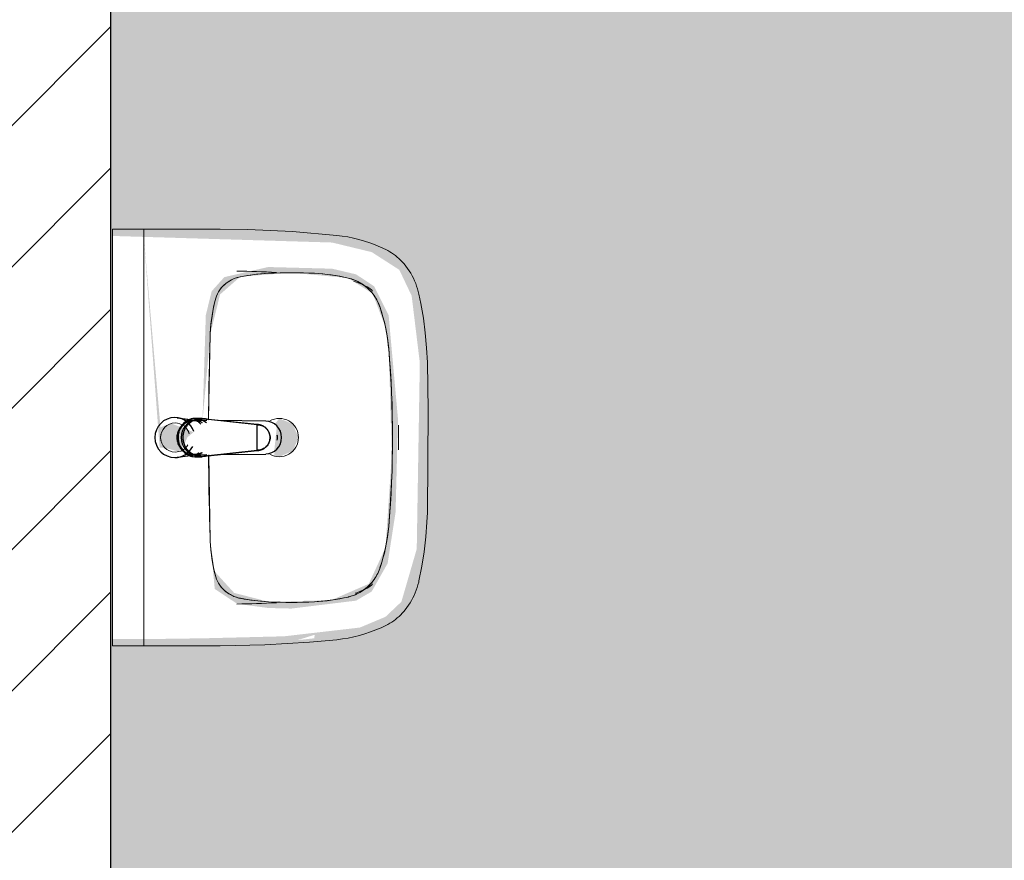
# Model space of a CAD drawing. Header units: millimetres. Extents: x 16156 to 109545, y -1019 to 113498.
# Tile 15 of 50: x 48154 to 49335, y 45226 to 46235. Entities that reach past the tile are written whole.
import ezdxf

# ---------------------------------------------------------------- set-up
doc = ezdxf.new("R2010")
doc.units = ezdxf.units.MM
for name, color, linetype, lineweight in [('A--A2__Ruwbouw', 8, 'Continuous', 15), ('A--AR9__AlgVoorz', 1, 'Continuous', 9), ('A--L22__Binnenwanden', 2, 'Continuous', 9), ('A--L74__VasteSanitaireVoorz', 1, 'Continuous', 9), ('A--LR9__AlgVoorz', 7, 'Continuous', 9)]:
    doc.layers.add(name, color=color, linetype=linetype, lineweight=lineweight)

# ---------------------------------------------------------------- blocks, each defined once
blk = doc.blocks.new('74_PF_wastafel 50x38_sphinx300_un - 74_PF_wastafel 50x38_sphinx300_un-V16-DO-Begane grond - Nieuwe situatie - Brandcompartimentering')
at = {"layer": 'A--L74__VasteSanitaireVoorz'}
for p, q in [((242.8, 0), (247.2, 0)), ((247.2, 0), (250, 0)), ((-250, 0), (-250, -37.5)), ((-242, 0), (-250, 0)), ((-250, 0), (-247.2, 0)), ((-247.2, 0), (-242.8, 0)), ((242, 0), (-242, 0)), ((250, 0), (242, 0)), ((250, -37.5), (250, 0)), ((-250, -37.5), (-250, -129)), ((-250, -37.5), (-241, -37.5)), ((-250, -37.5), (-242, -37.5)), ((-242, -37.5), (242, -37.5)), ((242, -37.5), (250, -37.5)), ((250, -129), (250, -37.5)), ((-124.1, -117.2), (-20.7, -115.6)), ((21.7, -115.1), (124.1, -117.2))]:
    blk.add_line(p, q, dxfattribs=at)
at = {"layer": 'A--L74__VasteSanitaireVoorz', "lineweight": 25}
for p, q in [((-21, -99.7), (-23.8, -77.6)), ((23.8, -77.6), (21, -99.7)), ((-23, -98.5), (-23, -107.4)), ((-23, -98.5), (-21.6, -106)), ((-20, -98.6), (-23, -98.5)), ((-20.7, -113.1), (-21, -99.6)), ((-20.8, -101.2), (-20.6, -113)), ((23, -98.5), (20, -98.6)), ((20.6, -113.2), (20.8, -101.2)), ((21, -99.6), (20.7, -113.2)), ((23, -107.4), (23, -98.5)), ((-21.8, -114.8), (-15.5, -173.4)), ((15.5, -173.4), (21.8, -114.8)), ((-20.5, -126.4), (-19.8, -183.7)), ((19.7, -183.7), (20.4, -126.7)), ((-15.3, -173.4), (0, -173.4)), ((-15.2, -173.4), (15.2, -173.4)), ((0, -173.4), (15.3, -173.4))]:
    blk.add_line(p, q, dxfattribs=at)
at = {"layer": 'A--L74__VasteSanitaireVoorz', "flags": 128}
for points in [[(250, -37.5), (249.7, -37.5), (248.8, -37.5), (247.4, -37.5), (245.5, -37.5), (243.3, -37.5), (241, -37.5)], [(-167.2, -123.7), (-159.8, -121.9), (-152.4, -120.3), (-145, -119.1), (-137.5, -118.1), (-129.9, -117.5), (-124.1, -117.2)], [(124.1, -117.2), (131.7, -117.6), (139.2, -118.3), (146.7, -119.4), (154.2, -120.7), (161.6, -122.3), (167.2, -123.7)], [(-250, -129), (-248.9, -182.6), (-245.7, -236.1), (-242.7, -269.1)], [(-193, -153.2), (-192.7, -151.6), (-192.3, -150.1), (-191.8, -148.6), (-191.3, -147.1), (-190.7, -145.6), (-190.1, -144.1), (-189.4, -142.7), (-188.6, -141.3), (-187.8, -139.9), (-187, -138.6), (-186.1, -137.3), (-185.1, -136), (-184.1, -134.8), (-183, -133.6), (-181.9, -132.5), (-180.8, -131.4), (-179.6, -130.3), (-178.3, -129.3), (-177.1, -128.5)], [(177.1, -128.5), (178.4, -129.4), (179.6, -130.4), (180.8, -131.5), (182, -132.6), (183.1, -133.7), (184.2, -134.9), (185.2, -136.1), (186.1, -137.4), (187, -138.7), (187.9, -140), (188.7, -141.4), (189.4, -142.8), (190.1, -144.2), (190.8, -145.7), (191.3, -147.2), (191.9, -148.7), (192.3, -150.2), (192.7, -151.8), (193, -153.2)], [(242.7, -269.1), (247.2, -215.7), (249.6, -162.1), (250, -129)], [(-197.2, -187.1), (-196.5, -177.3), (-195.4, -167.6), (-193.9, -157.9), (-193, -153.2)], [(193, -153.2), (194.7, -162.8), (196, -172.5), (196.9, -182.3), (197.2, -187.1)], [(-197.2, -242.1), (-197.9, -221.1), (-197.7, -200.1), (-197.2, -187.1)], [(197.2, -187.1), (197.9, -208), (197.7, -229), (197.2, -242.1)], [(-191.5, -282.5), (-193.4, -273.3), (-195, -264.1), (-196.2, -254.8), (-197, -245.4), (-197.2, -242.1)], [(197.2, -242.1), (196.5, -251.4), (195.4, -260.7), (194, -270), (192.2, -279.2), (191.5, -282.5)], [(-242.7, -269.1), (-241.8, -276), (-240.7, -282.8), (-239.3, -289.5), (-237.6, -296.2), (-235.7, -302.8), (-233.4, -309.4), (-231, -315.8), (-228.3, -322.2), (-225.6, -327.8)], [(225.6, -327.8), (228.5, -321.6), (231.2, -315.2), (233.7, -308.8), (235.8, -302.2), (237.8, -295.6), (239.4, -288.9), (240.8, -282.1), (241.9, -275.3), (242.7, -269.1)], [(-157.2, -320.6), (-159.2, -319.8), (-161.1, -319), (-163.1, -318.1), (-164.9, -317.2), (-166.8, -316.1), (-168.6, -315), (-170.3, -313.9), (-172, -312.6), (-173.7, -311.3), (-175.3, -309.9), (-176.8, -308.5), (-178.3, -307), (-179.8, -305.4), (-181.1, -303.8), (-182.4, -302.1), (-183.6, -300.4), (-184.8, -298.6), (-185.9, -296.8), (-186.9, -295), (-187.8, -293.1), (-188.7, -291.1), (-189.5, -289.2), (-190.2, -287.2), (-190.8, -285.2), (-191.3, -283.1), (-191.5, -282.5)], [(191.5, -282.5), (191, -284.5), (190.4, -286.6), (189.7, -288.6), (188.9, -290.5), (188.1, -292.5), (187.2, -294.4), (186.2, -296.2), (185.1, -298.1), (184, -299.9), (182.8, -301.6), (181.5, -303.3), (180.2, -304.9), (178.8, -306.5), (177.3, -308), (175.8, -309.5), (174.2, -310.9), (172.6, -312.2), (170.9, -313.5), (169.1, -314.7), (167.3, -315.8), (165.5, -316.9), (163.6, -317.8), (161.7, -318.8), (159.8, -319.6), (157.8, -320.3), (157.2, -320.6)], [(-225.6, -327.8), (-224.3, -330.3), (-222.9, -332.7), (-221.5, -335), (-219.9, -337.3), (-218.3, -339.5), (-216.5, -341.6), (-214.7, -343.7), (-212.8, -345.7), (-210.8, -347.6), (-208.8, -349.5), (-206.8, -351.1)], [(-106.8, -331.3), (-115.2, -330.4), (-123.6, -329.1), (-131.9, -327.5), (-140.1, -325.6), (-148.3, -323.4), (-156.3, -320.8), (-157.2, -320.6)], [(157.2, -320.6), (149.1, -323.2), (141, -325.4), (132.8, -327.4), (124.5, -329), (116.1, -330.2), (107.7, -331.2), (106.8, -331.3)], [(206.8, -351.1), (209, -349.3), (211, -347.5), (213, -345.5), (214.9, -343.5), (216.7, -341.5), (218.4, -339.3), (220, -337.1), (221.6, -334.8), (223.1, -332.5), (224.4, -330.1), (225.6, -327.8)], [(106.8, -331.3), (57.9, -334.6), (8.9, -335.9), (-40, -335.3), (-89, -332.7), (-106.8, -331.3)], [(-206.8, -351.1), (-204.1, -353.1), (-201.4, -355.1), (-198.5, -356.9), (-195.6, -358.6), (-192.6, -360.2), (-189.6, -361.7), (-186.5, -363.1), (-183.3, -364.3), (-180.1, -365.4), (-176.9, -366.4), (-173.6, -367.3), (-172.1, -367.6)], [(172.1, -367.6), (175.4, -366.8), (178.6, -365.9), (181.9, -364.8), (185, -363.7), (188.2, -362.4), (191.2, -360.9), (194.2, -359.4), (197.2, -357.7), (200.1, -355.9), (202.9, -354), (205.6, -352), (206.8, -351.1)], [(-172.1, -367.6), (-154.6, -371.1), (-137, -373.8), (-119.3, -375.9), (-101.5, -377.2), (-90, -377.7)], [(-90, -377.7), (32.9, -378.8), (90, -377.7)], [(90, -377.7), (107.8, -376.8), (125.6, -375.2), (143.2, -372.9), (160.8, -369.9), (172.1, -367.6)]]:
    blk.add_lwpolyline(points, dxfattribs=at)
at = {"layer": 'A--L74__VasteSanitaireVoorz', "lineweight": 25, "flags": 128}
for points in [[(-19.6, -103.8), (-19.3, -104.6), (-19, -105.3), (-18.6, -106.1)], [(17.5, -112.5), (21.6, -106), (23, -98.5)], [(17.7, -107.9), (18.1, -107.2), (18.5, -106.4), (18.8, -105.7), (19.1, -104.9), (19.4, -104.1), (19.6, -103.8)], [(-21.7, -114.9), (-18.5, -144.2), (-15.2, -173.4)], [(15.2, -173.4), (18.5, -144.2), (21.7, -114.9)], [(-15.5, -173.4), (-15.5, -174.1), (-15.5, -174.7), (-15.4, -175.3), (-15.3, -175.9), (-15.2, -176.5), (-15.1, -177.1), (-14.9, -177.7), (-14.8, -178.3), (-14.5, -178.9), (-14.3, -179.5), (-14.1, -180.1), (-13.8, -180.6), (-13.5, -181.2), (-13.2, -181.7), (-12.8, -182.2), (-12.5, -182.7), (-12.1, -183.2), (-11.7, -183.7), (-11.3, -184.1), (-10.8, -184.6), (-10.4, -185), (-9.9, -185.4), (-9.4, -185.8), (-8.9, -186.2), (-8.4, -186.5), (-7.9, -186.8), (-7.3, -187.1), (-6.8, -187.4), (-6.2, -187.7), (-5.6, -187.9), (-5, -188.1), (-4.5, -188.3), (-3.9, -188.5), (-3.3, -188.6), (-2.6, -188.8), (-2, -188.8), (-1.4, -188.9), (-0.8, -189), (-0.2, -189), (0.5, -189), (1.1, -188.9), (1.7, -188.9), (2.3, -188.8), (2.9, -188.7), (3.5, -188.6), (4.1, -188.4), (4.7, -188.2), (5.3, -188), (5.9, -187.8), (6.5, -187.6), (7, -187.3), (7.6, -187), (8.1, -186.7), (8.6, -186.4), (9.1, -186), (9.6, -185.6), (10.1, -185.2), (10.6, -184.8), (11, -184.4), (11.5, -183.9), (11.9, -183.5), (12.3, -183), (12.6, -182.5), (13, -182), (13.3, -181.4), (13.6, -180.9), (13.9, -180.4), (14.2, -179.8), (14.4, -179.2), (14.6, -178.6), (14.8, -178.1), (15, -177.5), (15.2, -176.9), (15.3, -176.2), (15.4, -175.6), (15.5, -175), (15.5, -174.4), (15.5, -173.8), (15.5, -173.4)]]:
    blk.add_lwpolyline(points, dxfattribs=at)
at = {"layer": 'A--L74__VasteSanitaireVoorz', "lineweight": 25}
for start, end in [(0, 180), (180, 243.6372), (288, 0)]:
    blk.add_arc((0, -74.6), 24, start, end, dxfattribs=at)
at = {"layer": 'A--L74__VasteSanitaireVoorz'}
for centre, radius, start, end in [((0, -75), 17.5, 0, 180), ((0, -75), 17.5, 75, 105), ((0, -75), 17.5, 180, 240), ((0, -75), 17.5, 285, 0), ((0, -75), 17.5, 285, 300), ((-117.5, -306.2), 189.1, 92.0128, 105.2254), ((0, -3649.7), 3534.7, 90.3412, 92.0128), ((0, -3649.7), 3534.7, 87.9872, 89.6485), ((117.5, -306.2), 189.1, 74.7746, 87.9872), ((-154, -160.8), 39.8, 125.6177, 169.0021), ((-159, -153.8), 31.2, 105.2254, 125.6177), ((159, -153.8), 31.2, 54.3823, 74.7746), ((154, -160.8), 39.8, 10.9979, 54.3823), ((1090.6, -129), 1290.6, 180.891, 183), ((47.1, -199.9), 244.6, 169.0021, 176.9979), ((-47.1, -199.9), 244.6, 3.0021, 10.9979), ((-1090.6, -129), 1290.6, 357, 359.109), ((327.2, -214.6), 525.1, 176.9979, 183.0021), ((0, -200), 23, 150, 180), ((0, -200), 23, 360, 30), ((-327.2, -214.6), 525.1, 356.9979, 3.0021), ((0, -200), 23, 180, 0), ((36.8, -229.8), 234.3, 183.0021, 192.9979), ((-36.8, -229.8), 234.3, 347.0021, 356.9979), ((-140, -270.6), 52.8, 192.9979, 251.0021), ((140, -270.6), 52.8, 288.9979, 347.0021), ((-71, -251.1), 122.6, 198.9776, 206.4169), ((71, -251.1), 122.6, 333.5831, 341.7541), ((-163.9, -297.2), 18.9, 206.4169, 231.4261), ((163.9, -297.2), 18.9, 308.5739, 333.5831), ((-88.4, -120.6), 211.5, 251.0021, 264.9979), ((88.4, -120.6), 211.5, 275.0021, 288.9979), ((0, 889), 1224.9, 264.9979, 275.0021), ((0, 2695.4), 3038.4, 269.7219, 270.2781)]:
    blk.add_arc(centre, radius, start, end, dxfattribs=at)
at = {"layer": 'A--L74__VasteSanitaireVoorz', "lineweight": 25}
for centre, major_axis, ratio, start_param, end_param in [((0, -97.9), (20.5, 0), 0.967332, 1.570796, 3.665191), ((0, -99.6), (20.1, 0), 0.870402, 1.570796, 3.08442), ((0, -97.9), (20.5, 0), 0.967332, 5.759587, 7.853982), ((0, -99.6), (20.1, 0), 0.870402, 0.057173, 1.570796), ((0, -98.5), (20, 0), 0.97026, 3.144451, 3.592433), ((0, -98.5), (20, 0), 0.97026, 5.832345, 6.280327), ((0, -183.7), (19.7, 0), 0.967332, 3.141593, 6.283185), ((0, -186.6), (11.5, 0), 0.973197, 4.45059, 4.974188)]:
    blk.add_ellipse(centre, major_axis=major_axis, ratio=ratio, start_param=start_param, end_param=end_param, dxfattribs=at)
for points, knots in [([(23, -98.5), (23, -95.5), (21.9, -91.3), (18.8, -86.9), (16.7, -84.7), (14.8, -83.2), (12.8, -81.9), (10, -80.4), (5.9, -79.1), (1.9, -78.5), (-1.5, -78.6), (-4.5, -78.9), (-7.9, -79.7), (-11.6, -81.1), (-14.8, -83.2), (-17.7, -85.6), (-20, -88.5), (-21.7, -91.7), (-22.7, -95), (-23, -97.3), (-23, -98.5)], [-1, -1, -1, -1, -0.861111, -0.791667, -0.756944, -0.722222, -0.6875, -0.652778, -0.583333, -0.513889, -0.479167, -0.444444, -0.388889, -0.333333, -0.277778, -0.222222, -0.166667, -0.111111, -0.055556, 0, 0, 0, 0]), ([(-21.2, -97.3), (-21.1, -94.2), (-20.1, -90), (-17.2, -85.6), (-15.2, -83.5), (-13.5, -82), (-11.6, -80.7), (-9, -79.3), (-5.4, -78), (-1.7, -77.4), (1.4, -77.5), (4.1, -77.7), (7.2, -78.5), (10.5, -80), (13.5, -81.9), (16.1, -84.3), (18.3, -87.2), (19.9, -90.4), (20.9, -93.7), (21.1, -96), (21.2, -97.3)], [-1, -1, -1, -1, -0.861111, -0.791667, -0.756944, -0.722222, -0.6875, -0.652778, -0.583333, -0.513889, -0.479167, -0.444444, -0.388889, -0.333333, -0.277778, -0.222222, -0.166667, -0.111111, -0.055556, 0, 0, 0, 0]), ([(-23, -107.4), (-23, -104), (-21.9, -99.2), (-18.8, -94), (-16.6, -91.6), (-14.8, -89.9), (-12.8, -88.3), (-9.9, -86.7), (-5.9, -85.2), (-1.9, -84.5), (1.5, -84.6), (4.5, -84.9), (7.9, -85.8), (11.5, -87.5), (14.8, -89.8), (17.7, -92.6), (20, -95.9), (21.7, -99.6), (22.7, -103.3), (23, -106), (23, -107.4)], [-1, -1, -1, -1, -0.861111, -0.791667, -0.756944, -0.722222, -0.6875, -0.652778, -0.583333, -0.513889, -0.479167, -0.444444, -0.388889, -0.333333, -0.277778, -0.222222, -0.166667, -0.111111, -0.055556, 0, 0, 0, 0]), ([(-18.6, -103.3), (-18.7, -103.1), (-19.1, -102.7), (-19.5, -102.1), (-19.8, -101.5), (-20.1, -101), (-20.4, -100.5), (-20.6, -100), (-20.8, -99.6), (-20.9, -99.5)], [0.7142857, 0.7142857, 0.7142857, 0.7142857, 0.75, 0.7857143, 0.8214286, 0.8571429, 0.8928571, 0.9285714, 1, 1, 1, 1]), ([(20.8, -99.5), (20.8, -99.7), (20.6, -100), (20.4, -100.5), (20.1, -101), (19.8, -101.5), (19.5, -102.1), (19.1, -102.7), (18.8, -103.1), (18.5, -103.5), (18.1, -104), (17.4, -104.7), (16.7, -105.3), (16.3, -105.7)], [0, 0, 0, 0, 0.0714286, 0.1071429, 0.1428571, 0.1785714, 0.2142857, 0.25, 0.2678571, 0.2857143, 0.3214286, 0.3571429, 0.4285714, 0.4285714, 0.4285714, 0.4285714]), ([(15.3, -173.4), (15.3, -175.8), (14.6, -179), (12.6, -182.5), (11.1, -184.1), (9.9, -185.3), (8.5, -186.3), (6.7, -187.5), (4, -188.5), (0.7, -189), (-2.5, -188.8), (-5.3, -188), (-7.7, -186.9), (-9.9, -185.3), (-11.8, -183.4), (-13.4, -181.2), (-14.5, -178.7), (-15.1, -176.2), (-15.3, -174.4), (-15.3, -173.4)], [-1, -1, -1, -1, -0.861111, -0.791667, -0.756944, -0.722222, -0.6875, -0.652778, -0.583333, -0.513889, -0.444444, -0.388889, -0.333333, -0.277778, -0.222222, -0.166667, -0.111111, -0.055556, 0, 0, 0, 0])]:
    blk.add_open_spline(points, degree=3, knots=knots, dxfattribs=at)
for points in [[(-20.8, -101.2), (-20.9, -100.5), (-21.1, -99.2), (-21.2, -97.9), (-21.2, -97.3)], [(-20.9, -99.5), (-21, -99.3), (-21, -99.4), (-20.9, -100.4), (-20.8, -101.2)], [(21.2, -97.3), (21.2, -97.9), (21.1, -99.2), (20.9, -100.5), (20.8, -101.2)], [(20.8, -101.2), (20.9, -100.5), (21, -99.5), (21, -99.3), (20.8, -99.5)], [(-21.7, -114.9), (-22.2, -113.7), (-22.8, -111.2), (-23, -108.7), (-23, -107.4)], [(23, -107.4), (23, -108.7), (22.8, -111.2), (22.2, -113.7), (21.7, -114.9)]]:
    blk.add_open_spline(points, degree=3, dxfattribs=at)
at = {"layer": 'A--L74__VasteSanitaireVoorz'}
for points in [[(76, -115.8), (76, -115.8), (75.5, -115.8), (73.6, -115.8), (70.6, -115.7), (66.9, -115.6), (63.1, -115.6), (59.4, -115.5), (56.4, -115.5), (54.5, -115.4), (54, -115.4), (54, -115.4)], [(54, -115.4), (54, -115.4), (54.5, -115.4), (56.4, -115.5), (59.4, -115.5), (63.1, -115.6), (66.9, -115.6), (70.6, -115.7), (73.6, -115.8), (75.5, -115.8), (76, -115.8), (76, -115.8)]]:
    blk.add_open_spline(points, degree=3, dxfattribs=at)

msp = doc.modelspace()

# ---------------------------------------------------------------- hatches: boundary and pattern name
at = {"layer": 'A--A2__Ruwbouw', "lineweight": 9}
h = msp.add_hatch(dxfattribs=at)
h.set_pattern_fill('FP_1', color=256, angle=45, style=0, pattern_type=2)
h.set_pattern_definition([(45, (0, 0), (-84.85281, 84.85281), [])])
h.paths.add_polyline_path([(48263.3, 44261.4), (48263.3, 50833.4), (48053.3, 50833.4), (48053.3, 44261.4)])
at = {"layer": 'A--AR9__AlgVoorz'}
h = msp.add_hatch(color=254, dxfattribs=at)
h.paths.add_polyline_path([(49975.3, 44126.4), (50025.3, 44126.4), (50025.3, 44161.4), (49975.3, 44161.4), (49975.3, 44211.4), (49175.3, 44211.4), (49175.3, 44161.4), (49125.3, 44161.4), (49125.3, 44126.4), (49779.5, 44126.4)])
h.paths.add_polyline_path([(50225.3, 44261.4), (50225.3, 47933.4), (50981.3, 47933.4), (50981.3, 50833.4), (48263.3, 50833.4), (48263.3, 44261.4), (50025.3, 44261.4)])
h.paths.add_polyline_path([(48487, 44710.2), (48507.7, 44716.6), (48487.2, 44710.2)])
h.paths.add_polyline_path([(48302.7, 45194.4), (48321.7, 44941.1), (48327.9, 44941.1), (48344.8, 44936.5), (48352.6, 44948), (48354.8, 44953.4), (48362.3, 44959.9), (48335.7, 44970.3), (48322.7, 44965.8), (48307.9, 45134.9)])
h.paths.add_polyline_path([(48302.7, 44711.4), (48265.3, 44711.4), (48265.3, 45195.4), (48528.7, 45187.5), (48576.2, 45176), (48609.3, 45154.7), (48624.1, 45123.6), (48633.9, 45043.2), (48630.2, 44819.6), (48612, 44756.6), (48592.7, 44738.2), (48562, 44725.3), (48471.2, 44714.8), (48375, 44712.4), (48302.7, 44712.4)])
h.paths.add_polyline_path([(48479.8, 44748.1), (48557.4, 44757.6), (48576.2, 44768.6), (48595.3, 44802.4), (48604.8, 44863.7), (48604.8, 45043.2), (48596.5, 45100), (48579.1, 45135), (48557.4, 45149.3), (48528.7, 45156.1), (48451.9, 45158.1), (48399.3, 45146), (48384.1, 45129), (48377.1, 45100.4), (48373.1, 44973.1), (48382.5, 45077.6), (48394.2, 45125.2), (48418.5, 45146.5), (48479.8, 45151.3), (48547.7, 45144.9), (48577.3, 45126.2), (48592.7, 45085.8), (48596.5, 45060.2), (48599.3, 44909.1), (48592.7, 44821.1), (48572.6, 44777.7), (48527.6, 44758.2), (48452.3, 44756.3), (48418.5, 44760.4), (48387.6, 44792.7), (48382.5, 44829.3), (48387.8, 44771.7), (48414.7, 44753.8), (48451.9, 44748.8), (48471.2, 44748.3)])
h.paths.add_polyline_path([(48465.3, 44930.4), (48481.5, 44937.2), (48488.3, 44953.4), (48481.5, 44969.7), (48465.3, 44976.4), (48459.3, 44968.7), (48462.4, 44967.4), (48459.3, 44938.1), (48459.3, 44931.2)])
h.paths.add_polyline_path([(48487, 45490.2), (48507.7, 45496.6), (48507.3, 45492.4)])
h.paths.add_polyline_path([(48302.7, 45974.4), (48321.7, 45721.1), (48327.9, 45721.1), (48344.8, 45716.5), (48352.6, 45728), (48354.8, 45733.4), (48362.3, 45739.9), (48335.7, 45750.3), (48322.7, 45745.8), (48307.9, 45914.9)])
h.paths.add_polyline_path([(48265.3, 45491.4), (48265.3, 45975.4), (48528.7, 45967.5), (48576.2, 45956), (48609.3, 45934.7), (48624.1, 45903.6), (48633.9, 45823.2), (48630.2, 45599.6), (48611.8, 45536.3), (48592.7, 45518.2), (48562, 45505.3), (48471.2, 45494.8), (48375, 45492.4), (48302.7, 45491.4)])
h.paths.add_polyline_path([(48479.8, 45528.1), (48557.4, 45537.6), (48576.2, 45548.6), (48595.3, 45582.4), (48604.8, 45643.7), (48607.7, 45755.7), (48596.5, 45880), (48579.1, 45915), (48557.4, 45929.3), (48528.7, 45936.1), (48451.9, 45938.1), (48399.3, 45926), (48384.1, 45909), (48377.1, 45880.4), (48373.1, 45753.1), (48382.5, 45857.6), (48394.2, 45905.2), (48418.5, 45926.5), (48479.8, 45931.3), (48547.7, 45924.9), (48577.3, 45906.2), (48592.7, 45865.8), (48596.9, 45831.2), (48600.2, 45711.2), (48592.7, 45601.1), (48572.6, 45557.7), (48527.6, 45538.2), (48452.3, 45536.3), (48411.1, 45546.9), (48387.6, 45572.7), (48382.5, 45609.3), (48387.8, 45551.7), (48414.7, 45533.8), (48451.9, 45528.8), (48471.2, 45528.3)])
h.paths.add_polyline_path([(48465.3, 45710.4), (48481.5, 45717.2), (48488.3, 45733.4), (48481.5, 45749.7), (48465.3, 45756.4), (48459.3, 45748.7), (48462.4, 45747.4), (48459.3, 45718.1), (48459.3, 45711.2)])
h.paths.add_polyline_path([(48487, 46290.2), (48507.7, 46296.6), (48507.3, 46292.4)])
h.paths.add_polyline_path([(48302.7, 46774.4), (48321.7, 46521.1), (48327.9, 46521.1), (48344.8, 46516.5), (48352.6, 46528), (48354.8, 46533.4), (48362.3, 46539.9), (48335.7, 46550.3), (48322.7, 46545.8), (48307.9, 46714.9)])
h.paths.add_polyline_path([(48265.3, 46291.4), (48265.3, 46775.4), (48528.7, 46767.5), (48576.2, 46756), (48609.3, 46734.7), (48624.1, 46703.6), (48633.9, 46623.2), (48630.2, 46399.6), (48611.8, 46336.3), (48592.7, 46318.2), (48562, 46305.3), (48471.2, 46294.8), (48375, 46292.4), (48302.7, 46291.4)])
h.paths.add_polyline_path([(48479.8, 46328.1), (48557.4, 46337.6), (48576.2, 46348.6), (48595.3, 46382.4), (48604.8, 46443.7), (48604.8, 46623.2), (48595.4, 46684.1), (48579.1, 46715), (48557.4, 46729.3), (48528.7, 46736.1), (48451.9, 46738.1), (48399.3, 46726), (48384.1, 46709), (48377.1, 46680.4), (48373.1, 46553.1), (48382.5, 46657.6), (48394.2, 46705.2), (48418.5, 46726.5), (48479.8, 46731.3), (48547.7, 46724.9), (48577.3, 46706.2), (48592.7, 46665.8), (48596.5, 46640.2), (48600.2, 46511.2), (48592.3, 46399.8), (48572.6, 46357.7), (48527.6, 46338.2), (48452.3, 46336.3), (48418.5, 46340.4), (48387.6, 46372.7), (48382.5, 46409.3), (48387.8, 46351.7), (48414.7, 46333.8), (48451.9, 46328.8), (48471.2, 46328.3)])
h.paths.add_polyline_path([(48465.3, 46510.4), (48481.5, 46517.2), (48488.3, 46533.4), (48481.5, 46549.7), (48465.3, 46556.4), (48459.3, 46548.7), (48462.4, 46547.4), (48459.3, 46518.1), (48459.3, 46511.2)])
h.paths.add_polyline_path([(48364.6, 48203.6), (48265.3, 48208.8), (48265.3, 48219), (48394.3, 48219), (48394.3, 48203.6), (48378.5, 48203.6)])
h.paths.add_polyline_path([(48394.3, 48531.8), (48399.8, 48521.7), (48410.5, 48522.7), (48395.2, 48531.3)])
h.paths.add_polyline_path([(48605.5, 48469.6), (48580.5, 48452), (48554.5, 48470), (48539.4, 48470), (48394.3, 48464.3), (48475.4, 48448.1), (48394.3, 48448.1), (48394.3, 48437.8), (48583.5, 48432.5), (48591.4, 48434.4), (48595.8, 48443.7), (48595.8, 48455.3), (48599.4, 48460.6)])
h.paths.add_polyline_path([(48265.3, 48219), (48265.3, 48547.9), (48394.3, 48544.3), (48396.8, 48532.2), (48420.9, 48530.3), (48442.6, 48530.6), (48501.7, 48518.9), (48566.4, 48499.7), (48593.7, 48482.2), (48616.1, 48450.4), (48627.5, 48390), (48624.3, 48346.5), (48611.5, 48306.3), (48591.4, 48332.5), (48584.3, 48335.2), (48575.3, 48329.1), (48394.3, 48329.1), (48394.3, 48318.7), (48526.9, 48311.9), (48520.4, 48309.8), (48439.8, 48307.3), (48404.6, 48296.9), (48517.9, 48289.4), (48477.6, 48282.5), (48528.3, 48287.7), (48575.3, 48309.5), (48587.7, 48315.3), (48605.1, 48296.9), (48575.3, 48271.9), (48528.3, 48254.1), (48429.1, 48232.8), (48427.9, 48239.2), (48410.9, 48232.8), (48394.3, 48228.1), (48388.7, 48219.2), (48280.3, 48219)])
h.paths.add_polyline_path([(48605.5, 48297.3), (48605.5, 48310.6), (48611.5, 48306.3)])
h.paths.add_polyline_path([(48595.8, 48346.5), (48590.4, 48359.1), (48590.4, 48350.1), (48591.8, 48349.1)])
h.paths.add_polyline_path([(48599.1, 48402.2), (48590.4, 48416.8), (48585.8, 48410.8), (48595.8, 48404.3)])
h.paths.add_polyline_path([(48599.1, 48364.7), (48595.8, 48396.1), (48590.4, 48380.8), (48598.3, 48366.2)])
h.paths.add_polyline_path([(48382, 48547.9), (48265.3, 48547.9), (48265.3, 48563.3), (48394.3, 48558.1), (48389.2, 48547.9)])
h.paths.add_polyline_path([(48265.3, 48963.6), (48265.3, 48979), (48394.3, 48979), (48394.3, 48963.6), (48280.3, 48963.6)])
h.paths.add_polyline_path([(48394.3, 49291.8), (48399.8, 49281.7), (48410.5, 49282.7), (48395.2, 49291.3)])
h.paths.add_polyline_path([(48605.5, 49229.6), (48580.5, 49212), (48554.5, 49230), (48539.4, 49230), (48394.3, 49224.3), (48475.4, 49208.1), (48394.3, 49208.1), (48394.3, 49197.8), (48583.5, 49192.5), (48591.4, 49194.4), (48595.8, 49203.7), (48595.8, 49215.3), (48599.4, 49220.6)])
h.paths.add_polyline_path([(48265.3, 48979), (48265.3, 49307.9), (48394.3, 49304.3), (48394.3, 49291.8), (48420.9, 49290.3), (48442.6, 49290.6), (48501.7, 49278.9), (48566.4, 49259.7), (48593.7, 49242.2), (48616.1, 49210.4), (48627.1, 49160.7), (48624.3, 49106.5), (48611.5, 49066.3), (48590.4, 49089.1), (48584.3, 49095.2), (48575.3, 49089.1), (48394.3, 49089.1), (48394.3, 49078.7), (48523.9, 49075.4), (48520.4, 49069.8), (48439.8, 49067.3), (48404.6, 49056.9), (48517, 49049.1), (48477.6, 49042.5), (48532.2, 49049.1), (48575.3, 49069.5), (48587.7, 49075.3), (48602.1, 49053.6), (48578.9, 49033.8), (48528.3, 49014.1), (48429.1, 48992.8), (48427.9, 48999.2), (48410.9, 48992.8), (48394.3, 48988.1), (48388.7, 48979.2), (48280.3, 48979)])
h.paths.add_polyline_path([(48605.5, 49057.3), (48605.5, 49070.6), (48611.5, 49066.3)])
h.paths.add_polyline_path([(48595.8, 49106.5), (48590.4, 49119.1), (48590.4, 49110.1), (48591.8, 49109.1)])
h.paths.add_polyline_path([(48599.1, 49162.2), (48590.4, 49176.8), (48590.4, 49167.8), (48595.8, 49164.3)])
h.paths.add_polyline_path([(48599.1, 49124.7), (48595.8, 49156.1), (48590.4, 49140.8), (48598.3, 49126.2)])
h.paths.add_polyline_path([(48382, 49307.9), (48265.3, 49307.9), (48265.3, 49323.3), (48394.3, 49318.1), (48389.2, 49307.9)])
h.paths.add_polyline_path([(48333.4, 49603.6), (48265.3, 49608.8), (48265.3, 49619), (48394.3, 49619), (48394.3, 49603.6), (48338.8, 49603.6)])
h.paths.add_polyline_path([(48394.3, 49931.8), (48399.8, 49921.7), (48410.5, 49922.7), (48395.2, 49931.3)])
h.paths.add_polyline_path([(48605.5, 49869.6), (48580.5, 49852), (48554.5, 49870), (48539.4, 49870), (48394.3, 49864.3), (48483.2, 49848.1), (48394.3, 49848.1), (48394.3, 49837.8), (48583.5, 49832.5), (48591.4, 49834.4), (48595.8, 49843.7), (48595.8, 49855.3), (48599.4, 49860.6)])
h.paths.add_polyline_path([(48265.3, 49619), (48265.3, 49947.9), (48394.3, 49944.3), (48394.3, 49931.8), (48420.9, 49930.3), (48442.6, 49930.6), (48501.7, 49918.9), (48566.4, 49899.7), (48602.1, 49873.2), (48616.1, 49850.4), (48627.1, 49800.7), (48624.3, 49746.5), (48611.5, 49706.3), (48591.4, 49732.5), (48584.3, 49735.2), (48575.3, 49729.1), (48394.3, 49729.1), (48394.3, 49718.7), (48526.9, 49711.9), (48520.4, 49709.8), (48439.8, 49707.3), (48404.6, 49696.9), (48517.9, 49689.4), (48477.6, 49682.5), (48528.3, 49687.7), (48575.3, 49709.5), (48587.7, 49715.3), (48605.1, 49696.9), (48570.6, 49669.4), (48528.3, 49654.1), (48429.1, 49632.8), (48427.9, 49639.2), (48410.9, 49632.8), (48394.3, 49628.1), (48388.7, 49619.2), (48280.3, 49619)])
h.paths.add_polyline_path([(48605.5, 49697.3), (48605.5, 49710.6), (48611.5, 49706.3)])
h.paths.add_polyline_path([(48595.8, 49746.5), (48590.4, 49759.1), (48590.4, 49750.1), (48591.8, 49749.1)])
h.paths.add_polyline_path([(48599.1, 49802.2), (48590.4, 49816.8), (48590.4, 49807.8), (48595.8, 49804.3)])
h.paths.add_polyline_path([(48599.1, 49764.7), (48595.8, 49796.1), (48590.4, 49780.8), (48598.3, 49766.2)])
h.paths.add_polyline_path([(48312.9, 49947.9), (48265.3, 49947.9), (48265.3, 49963.3), (48394.3, 49958.1), (48389.2, 49947.9), (48314.3, 49947.9)])
h.paths.add_polyline_path([(48394.8, 50541.4), (48401.1, 50531.1), (48402.9, 50536.8), (48394.9, 50541.3)])
h.paths.add_polyline_path([(48605.8, 50478.4), (48580.9, 50460.8), (48554.8, 50479), (48531.2, 50479.1), (48394.7, 50473.9), (48475.4, 50457.4), (48394.5, 50457.5), (48394.7, 50447.3), (48583.6, 50441.4), (48591.6, 50443.2), (48595.9, 50452.4), (48595.9, 50464), (48599.6, 50469.4)])
h.paths.add_polyline_path([(48393.7, 50213.1), (48264.7, 50218.8), (48265.9, 50573.3), (48394.9, 50567.7), (48388.3, 50557.5), (48394.9, 50554.8), (48399.2, 50542), (48421.2, 50539.9), (48443.1, 50540), (48502, 50528.1), (48566.8, 50508.6), (48594, 50491.1), (48616.4, 50459.2), (48627.1, 50409.5), (48624.2, 50355.3), (48611.2, 50315.1), (48590.2, 50338), (48583.4, 50343.4), (48575, 50338), (48394.1, 50338.5), (48394.6, 50328.3), (48526.8, 50320.8), (48520.1, 50318.9), (48439.5, 50316.7), (48394.6, 50306.4), (48517.5, 50298.5), (48477.3, 50291.8), (48528, 50296.8), (48575, 50318.4), (48587.5, 50324.2), (48605, 50305.9), (48575, 50280.9), (48528, 50263.2), (48428.6, 50242.3), (48427.4, 50248.7), (48394, 50244.6), (48393.8, 50238), (48393.7, 50228.8), (48393.7, 50228.5), (48393.7, 50218.3)])
h.paths.add_polyline_path([(48605.2, 50306.1), (48605.2, 50319.5), (48611.2, 50315.1)])
h.paths.add_polyline_path([(48595.7, 50355.3), (48590.2, 50367.9), (48590.2, 50359), (48591.9, 50357.9)])
h.paths.add_polyline_path([(48599.2, 50411), (48590.5, 50425.7), (48585.7, 50419.8), (48595.9, 50413.1)])
h.paths.add_polyline_path([(48599.1, 50373.6), (48595.9, 50405.1), (48590.1, 50390.1), (48598.3, 50374.9)])

# ---------------------------------------------------------------- linework, layer by layer
at = {"layer": 'A--L22__Binnenwanden', "lineweight": 30}
msp.add_line((48263.3, 44261.4), (48263.3, 50833.4), dxfattribs=at)
at = {"layer": 'A--LR9__AlgVoorz', "flags": 128}
msp.add_lwpolyline([(49003.3, 50833.4), (48263.3, 50833.4), (48263.3, 44261.4), (50225.3, 44261.4), (50225.3, 46633.4), (50225.3, 47933.4), (50981.3, 47933.4), (50981.3, 48883.4), (50981.3, 49883.4), (50981.3, 50833.4)], close=True, dxfattribs=at)

# ---------------------------------------------------------------- block references
at = {"layer": 'A--L74__VasteSanitaireVoorz', "rotation": 89.99999999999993}
msp.add_blockref('74_PF_wastafel 50x38_sphinx300_un - 74_PF_wastafel 50x38_sphinx300_un-V16-DO-Begane grond - Nieuwe situatie - Brandcompartimentering', (48265.3, 45733.4), dxfattribs=at)

doc.saveas('drawing.dxf')
